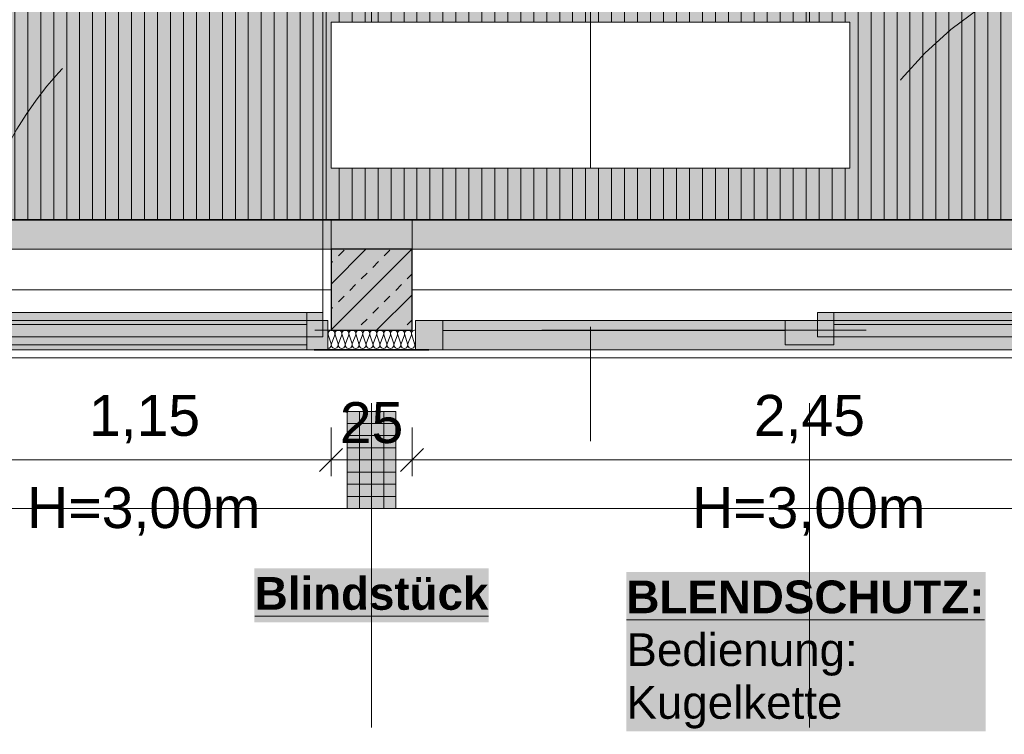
# Model space of a CAD drawing. Header units: metres. Extents: x -111 to 152, y -132 to 99.
# Tile 160 of 256: x -9.18 to -6.15, y -22.97 to -20.77. Entities that reach past the tile are written whole.
import ezdxf

# ---------------------------------------------------------------- set-up
doc = ezdxf.new("R2010")
doc.units = ezdxf.units.M
doc.header["$PDMODE"] = 1
doc.header["$PDSIZE"] = -2
for name, pattern in [('Achsen 01', [5.291531, 3.175, -1.058062, 0.352704, -0.705764]), ('gestrichelt - 01', [2, 1, -1]), ('ISO-07 Punktiert', [0.889, 0.127, -0.762]), ('Raster 01', [2, 1, -1]), ('VW-01 Strichlinie kurz', [2, 1, -1])]:
    doc.linetypes.add(name, pattern=pattern)
doc.layers.get('0').update_dxf_attribs({"lineweight": 25})
for name, color, linetype, lineweight, true_color in [('013_Beton und Stahlbetonarbeiten-000 Sichtbeton-333 Außenstütze', 5, 'Continuous', 5, 0x0000ff), ('013_Beton und Stahlbetonarbeiten-000 Sichtbeton-334 Außenwandöf', 5, 'Continuous', 5, 0x0000ff), ('014_Fassadenarbeiten-000 Aufsicht Betonfertigteile', 7, 'Continuous', 9, 0xc0c0c0), ('014_Fassadenarbeiten-330 mineralische Dämmung', 7, 'Continuous', 9, 0x666666), ('031_Metallbauarbeiten-350 Lamellendecke DS', 7, 'Continuous', 35, 0x666666), ('032_Metallarbeiten-Fenster', 7, 'Continuous', 13, 0x444444), ('AV1-Achsen', 1, 'Achsen 01', 18, 0xff0000), ('AV1-Einrichtung', 7, 'Continuous', 9, 0xa6a6a6), ('AV1-Raster', 7, 'Raster 01', 9, 0xa6a6a6)]:
    doc.layers.add(name, color=color, linetype=linetype, lineweight=lineweight, true_color=true_color)
for name, color, linetype, lineweight in [('013_Beton und Stahlbetonarbeiten-000 Unterzüge', 7, 'ISO-07 Punktiert', 13), ('013_Beton und Stahlbetonarbeiten-330 Außenstützen', 7, 'Continuous', 25), ('014_Fassadenarbeiten-330 Betonfertigteile vertikal', 7, 'Continuous', 9), ('030_Sonnenschutzarbeiten-BLENDSCHUTZ', 7, 'Continuous', 5), ('030_Sonnenschutzarbeiten-BLENDSCHUTZ  Beschriftung', 7, 'Continuous', 5), ('039_Trockenbauarbeiten-alllg.', 7, 'Continuous', 9), ('_1.35m (3D)', 7, 'Continuous', 9), ('_EG (2D)', 7, 'Continuous', 9), ('_EG - DS (2D)', 7, 'Continuous', 9), ('_GRU (2D)', 7, 'Continuous', 9), ('AV1-Schnitt Achsen', 7, 'Achsen 01', 18), ('Bemaßung-Bemaßung', 7, 'Continuous', 9), ('Keine', 7, 'Continuous', 9)]:
    doc.layers.add(name, color=color, linetype=linetype, lineweight=lineweight)
doc.layers.get('0').freeze()
doc.styles.add('Arial', font='arial.ttf')
doc.styles.add('Arial (bold)', font='arialbd.ttf')
doc.dimstyles.new('COE 50', dxfattribs={"dimtxt": 126.090495, "dimasz": 0.001414, "dimexe": 0.001, "dimexo": 0.01, "dimgap": 0.001, "dimtad": 1, "dimdec": 3, "dimtxsty": 'Arial', "dimblk": 'VW_SLASH-3', "dimblk1": 'VW_SLASH-3', "dimblk2": 'VW_SLASH-3', "dimcen": 0, "dimadec": 3, "dimazin": 0, "dimtfac": 0.8, "dimtdec": 3, "dimtix": 1, "dimtmove": 0, "dimatfit": 0, "dimldrblk": 'VW_SLASH-2', "dimfxl": 0.002, "dimfxlon": 1, "dimfrac": 2, "dimtolj": 1, "dimarcsym": 0})

# ---------------------------------------------------------------- blocks, each defined once
blk = doc.blocks.new('Group-2')
at = {"layer": 'AV1-Raster'}
for p, q in [((-8.1, -22.95), (-8.1, 1.35)), ((-6.75, -22.95), (-6.75, 1.35))]:
    blk.add_line(p, q, dxfattribs=at)
blk = doc.blocks.new('1.35m (3D)')
at = {"layer": 'AV1-Raster', "color": 7}
blk.add_blockref('Group-2', (0, 0), dxfattribs=at)
blk = doc.blocks.new('Blendschutz Beschriftung')
at = {"layer": '030_Sonnenschutzarbeiten-BLENDSCHUTZ  Beschriftung', "color": 254, "linetype": 'Continuous', "transparency": 33554559}
blk.add_solid([(-0.554, -0.1644), (0.554, -0.1644), (-0.554, 0.3267), (0.554, 0.3267)], dxfattribs=at)
at = {"layer": '030_Sonnenschutzarbeiten-BLENDSCHUTZ  Beschriftung', "insert": (-0.554, 0.3002), "char_height": 0.100872, "attachment_point": 1, "line_spacing_factor": 0.967016, "style": 'Arial (bold)'}
blk.add_mtext('{\\LBLENDSCHUTZ:}{\\fArial|b0|i0|c0|p0;\\l\\PBedienung: \\PKugelkette }', dxfattribs=at)
blk = doc.blocks.new('VW_SLASH-3')
at = {"color": 0, "linetype": 'ByBlock', "lineweight": -2, "transparency": 16777216}
blk.add_line((0, 0), (-1, 0), dxfattribs=at)
at = {"color": 0, "linetype": 'Continuous', "lineweight": 15, "transparency": 16777216, "flags": 128}
blk.add_lwpolyline([(0.5, 0.5), (-0.5, -0.5)], dxfattribs=at)
blk = doc.blocks.new('*D30')
at = {"layer": '030_Sonnenschutzarbeiten-BLENDSCHUTZ', "color": 0, "lineweight": -2}
for p, q in [((-7.975, -22.025), (-7.975, -22.175)), ((-5.525, -22.025), (-5.525, -22.175)), ((-7.9043, -22.125), (-5.5957, -22.125))]:
    blk.add_line(p, q, dxfattribs=at)
at = {"layer": 'Defpoints', "color": 0}
for p in [(-7.975, -21.36), (-5.525, -21.36), (-5.525, -22.125)]:
    blk.add_point(p, dxfattribs=at)
at = {"layer": '030_Sonnenschutzarbeiten-BLENDSCHUTZ', "color": 0, "lineweight": -2, "xscale": 0.070693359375, "yscale": 0.070693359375, "zscale": 0.070693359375, "rotation": 180}
blk.add_blockref('VW_SLASH-3', (-7.975, -22.125), dxfattribs=at)
at = {"layer": '030_Sonnenschutzarbeiten-BLENDSCHUTZ', "color": 0, "lineweight": -2, "xscale": 0.070693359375, "yscale": 0.070693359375, "zscale": 0.070693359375}
blk.add_blockref('VW_SLASH-3', (-5.525, -22.125), dxfattribs=at)
at = {"layer": '030_Sonnenschutzarbeiten-BLENDSCHUTZ', "color": 0, "lineweight": 13, "insert": (-6.75, -21.9992), "char_height": 0.12609, "attachment_point": 5, "style": 'Arial'}
blk.add_mtext('\\A1;2,45', dxfattribs=at)
blk = doc.blocks.new('VW_SLASH-2')
at = {"color": 0, "linetype": 'ByBlock', "lineweight": -2, "transparency": 16777216}
blk.add_line((0, 0), (-1, 0), dxfattribs=at)
at = {"color": 0, "linetype": 'Continuous', "lineweight": 15, "transparency": 16777216, "flags": 128}
blk.add_lwpolyline([(0.5, 0.5), (-0.5, -0.5)], dxfattribs=at)
blk = doc.blocks.new('*D31')
at = {"layer": '030_Sonnenschutzarbeiten-BLENDSCHUTZ', "color": 0, "lineweight": -2}
for p, q in [((-9.375, -22.025), (-9.375, -22.175)), ((-8.225, -22.025), (-8.225, -22.175)), ((-9.3043, -22.125), (-8.2957, -22.125))]:
    blk.add_line(p, q, dxfattribs=at)
at = {"layer": 'Defpoints', "color": 0}
for p in [(-9.375, -21.36), (-8.225, -21.36), (-8.225, -22.125)]:
    blk.add_point(p, dxfattribs=at)
at = {"layer": '030_Sonnenschutzarbeiten-BLENDSCHUTZ', "color": 0, "lineweight": -2, "xscale": 0.070693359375, "yscale": 0.070693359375, "zscale": 0.070693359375, "rotation": 180}
blk.add_blockref('VW_SLASH-3', (-9.375, -22.125), dxfattribs=at)
at = {"layer": '030_Sonnenschutzarbeiten-BLENDSCHUTZ', "color": 0, "lineweight": -2, "xscale": 0.070693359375, "yscale": 0.070693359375, "zscale": 0.070693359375}
blk.add_blockref('VW_SLASH-3', (-8.225, -22.125), dxfattribs=at)
at = {"layer": '030_Sonnenschutzarbeiten-BLENDSCHUTZ', "color": 0, "lineweight": 13, "insert": (-8.8, -21.9992), "char_height": 0.12609, "attachment_point": 5, "style": 'Arial'}
blk.add_mtext('\\A1;1,15', dxfattribs=at)
blk = doc.blocks.new('*D54')
at = {"layer": '030_Sonnenschutzarbeiten-BLENDSCHUTZ', "color": 0, "lineweight": -2}
for p, q in [((-8.225, -22.025), (-8.225, -22.175)), ((-7.975, -22.025), (-7.975, -22.175)), ((-8.2957, -22.125), (-8.3664, -22.125)), ((-7.975, -22.125), (-8.225, -22.125)), ((-7.9043, -22.125), (-7.8336, -22.125))]:
    blk.add_line(p, q, dxfattribs=at)
at = {"layer": 'Defpoints', "color": 0}
for p in [(-8.225, -21.36), (-7.975, -21.36), (-8.225, -22.125)]:
    blk.add_point(p, dxfattribs=at)
at = {"layer": '030_Sonnenschutzarbeiten-BLENDSCHUTZ', "color": 0, "lineweight": -2, "xscale": 0.070693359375, "yscale": 0.070693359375, "zscale": 0.070693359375}
blk.add_blockref('VW_SLASH-3', (-8.225, -22.125), dxfattribs=at)
at = {"layer": '030_Sonnenschutzarbeiten-BLENDSCHUTZ', "color": 0, "lineweight": -2, "xscale": 0.070693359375, "yscale": 0.070693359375, "zscale": 0.070693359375, "rotation": 180}
blk.add_blockref('VW_SLASH-3', (-7.975, -22.125), dxfattribs=at)
at = {"layer": '030_Sonnenschutzarbeiten-BLENDSCHUTZ', "color": 0, "lineweight": 13, "insert": (-8.1, -22.0106), "char_height": 0.12609, "attachment_point": 5, "style": 'Arial'}
blk.add_mtext('\\A1;25', dxfattribs=at)
blk = doc.blocks.new('*D469')
at = {"layer": 'Bemaßung-Bemaßung', "color": 0, "lineweight": -2}
for p, q in [((-10.725, -24.175), (-10.725, -24.325)), ((-8.175, -24.175), (-8.175, -24.325)), ((-8.2457, -24.275), (-10.6543, -24.275))]:
    blk.add_line(p, q, dxfattribs=at)
at = {"layer": 'Defpoints', "color": 0}
for p in [(-10.725, -22.275), (-8.175, -22.275), (-10.725, -24.275)]:
    blk.add_point(p, dxfattribs=at)
at = {"layer": 'Bemaßung-Bemaßung', "color": 0, "lineweight": -2, "xscale": 0.070693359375, "yscale": 0.070693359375, "zscale": 0.070693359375, "rotation": 180}
blk.add_blockref('VW_SLASH-3', (-10.725, -24.275), dxfattribs=at)
at = {"layer": 'Bemaßung-Bemaßung', "color": 0, "lineweight": -2, "xscale": 0.070693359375, "yscale": 0.070693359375, "zscale": 0.070693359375}
blk.add_blockref('VW_SLASH-3', (-8.175, -24.275), dxfattribs=at)
at = {"layer": 'Bemaßung-Bemaßung', "color": 0, "insert": (-9.45, -24.1492), "char_height": 0.12609, "attachment_point": 5, "style": 'Arial'}
blk.add_mtext('\\A1;2,55', dxfattribs=at)
blk = doc.blocks.new('*D470')
at = {"layer": 'Bemaßung-Bemaßung', "color": 0, "lineweight": -2}
for p, q in [((-8.175, -24.175), (-8.175, -24.325)), ((-8.025, -24.175), (-8.025, -24.325)), ((-8.2457, -24.275), (-8.3164, -24.275)), ((-8.025, -24.275), (-8.175, -24.275)), ((-7.9543, -24.275), (-7.8836, -24.275))]:
    blk.add_line(p, q, dxfattribs=at)
at = {"layer": 'Defpoints', "color": 0}
for p in [(-8.175, -22.275), (-8.025, -22.275), (-8.175, -24.275)]:
    blk.add_point(p, dxfattribs=at)
at = {"layer": 'Bemaßung-Bemaßung', "color": 0, "lineweight": -2, "xscale": 0.070693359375, "yscale": 0.070693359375, "zscale": 0.070693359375}
blk.add_blockref('VW_SLASH-3', (-8.175, -24.275), dxfattribs=at)
at = {"layer": 'Bemaßung-Bemaßung', "color": 0, "lineweight": -2, "xscale": 0.070693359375, "yscale": 0.070693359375, "zscale": 0.070693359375, "rotation": 180}
blk.add_blockref('VW_SLASH-3', (-8.025, -24.275), dxfattribs=at)
at = {"layer": 'Bemaßung-Bemaßung', "color": 0, "insert": (-8.1, -24.5931), "char_height": 0.12609, "attachment_point": 5, "style": 'Arial'}
blk.add_mtext('\\A1;15', dxfattribs=at)
blk = doc.blocks.new('*D471')
at = {"layer": 'Bemaßung-Bemaßung', "color": 0, "lineweight": -2}
for p, q in [((-8.025, -24.175), (-8.025, -24.325)), ((-5.475, -24.175), (-5.475, -24.325)), ((-5.5457, -24.275), (-7.9543, -24.275))]:
    blk.add_line(p, q, dxfattribs=at)
at = {"layer": 'Defpoints', "color": 0}
for p in [(-8.025, -22.275), (-5.475, -22.275), (-8.025, -24.275)]:
    blk.add_point(p, dxfattribs=at)
at = {"layer": 'Bemaßung-Bemaßung', "color": 0, "lineweight": -2, "xscale": 0.070693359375, "yscale": 0.070693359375, "zscale": 0.070693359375, "rotation": 180}
blk.add_blockref('VW_SLASH-3', (-8.025, -24.275), dxfattribs=at)
at = {"layer": 'Bemaßung-Bemaßung', "color": 0, "lineweight": -2, "xscale": 0.070693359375, "yscale": 0.070693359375, "zscale": 0.070693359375}
blk.add_blockref('VW_SLASH-3', (-5.475, -24.275), dxfattribs=at)
at = {"layer": 'Bemaßung-Bemaßung', "color": 0, "insert": (-6.75, -24.1492), "char_height": 0.12609, "attachment_point": 5, "style": 'Arial'}
blk.add_mtext('\\A1;2,55', dxfattribs=at)
blk = doc.blocks.new('*D562')
at = {"layer": 'Bemaßung-Bemaßung', "color": 0, "lineweight": -2}
for p, q in [((-10.675, -23.675), (-10.675, -23.825)), ((-8.225, -23.675), (-8.225, -23.825)), ((-8.2957, -23.775), (-10.6043, -23.775))]:
    blk.add_line(p, q, dxfattribs=at)
at = {"layer": 'Defpoints', "color": 0}
for p in [(-10.675, -21.475), (-8.225, -21.475), (-10.675, -23.775)]:
    blk.add_point(p, dxfattribs=at)
at = {"layer": 'Bemaßung-Bemaßung', "color": 0, "lineweight": -2, "xscale": 0.070693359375, "yscale": 0.070693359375, "zscale": 0.070693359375, "rotation": 180}
blk.add_blockref('VW_SLASH-3', (-10.675, -23.775), dxfattribs=at)
at = {"layer": 'Bemaßung-Bemaßung', "color": 0, "lineweight": -2, "xscale": 0.070693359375, "yscale": 0.070693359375, "zscale": 0.070693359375}
blk.add_blockref('VW_SLASH-3', (-8.225, -23.775), dxfattribs=at)
at = {"layer": 'Bemaßung-Bemaßung', "color": 0, "insert": (-9.45, -23.6492), "char_height": 0.12609, "attachment_point": 5, "style": 'Arial'}
blk.add_mtext('\\A1;2,45', dxfattribs=at)
blk = doc.blocks.new('*D563')
at = {"layer": 'Bemaßung-Bemaßung', "color": 0, "lineweight": -2}
for p, q in [((-8.225, -23.675), (-8.225, -23.825)), ((-7.975, -23.675), (-7.975, -23.825)), ((-8.2957, -23.775), (-8.3664, -23.775)), ((-7.975, -23.775), (-8.225, -23.775)), ((-7.9043, -23.775), (-7.8336, -23.775))]:
    blk.add_line(p, q, dxfattribs=at)
at = {"layer": 'Defpoints', "color": 0}
for p in [(-8.225, -21.475), (-7.975, -21.475), (-8.225, -23.775)]:
    blk.add_point(p, dxfattribs=at)
at = {"layer": 'Bemaßung-Bemaßung', "color": 0, "lineweight": -2, "xscale": 0.070693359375, "yscale": 0.070693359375, "zscale": 0.070693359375}
blk.add_blockref('VW_SLASH-3', (-8.225, -23.775), dxfattribs=at)
at = {"layer": 'Bemaßung-Bemaßung', "color": 0, "lineweight": -2, "xscale": 0.070693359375, "yscale": 0.070693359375, "zscale": 0.070693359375, "rotation": 180}
blk.add_blockref('VW_SLASH-3', (-7.975, -23.775), dxfattribs=at)
at = {"layer": 'Bemaßung-Bemaßung', "color": 0, "insert": (-8.1, -23.6606), "char_height": 0.12609, "attachment_point": 5, "style": 'Arial'}
blk.add_mtext('\\A1;25', dxfattribs=at)
blk = doc.blocks.new('*D564')
at = {"layer": 'Bemaßung-Bemaßung', "color": 0, "lineweight": -2}
for p, q in [((-7.975, -23.675), (-7.975, -23.825)), ((-5.525, -23.675), (-5.525, -23.825)), ((-5.5957, -23.775), (-7.9043, -23.775))]:
    blk.add_line(p, q, dxfattribs=at)
at = {"layer": 'Defpoints', "color": 0}
for p in [(-7.975, -21.475), (-5.525, -21.475), (-7.975, -23.775)]:
    blk.add_point(p, dxfattribs=at)
at = {"layer": 'Bemaßung-Bemaßung', "color": 0, "lineweight": -2, "xscale": 0.070693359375, "yscale": 0.070693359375, "zscale": 0.070693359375, "rotation": 180}
blk.add_blockref('VW_SLASH-3', (-7.975, -23.775), dxfattribs=at)
at = {"layer": 'Bemaßung-Bemaßung', "color": 0, "lineweight": -2, "xscale": 0.070693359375, "yscale": 0.070693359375, "zscale": 0.070693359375}
blk.add_blockref('VW_SLASH-3', (-5.525, -23.775), dxfattribs=at)
at = {"layer": 'Bemaßung-Bemaßung', "color": 0, "insert": (-6.75, -23.6492), "char_height": 0.12609, "attachment_point": 5, "style": 'Arial'}
blk.add_mtext('\\A1;2,45', dxfattribs=at)
blk = doc.blocks.new('Group-305')
at = {"layer": '032_Metallarbeiten-Fenster', "linetype": 'Continuous', "lineweight": 0}
for points in [[(-8.3, -21.67), (-8.3, -21.77), (-9.35, -21.77), (-9.35, -21.67)], [(-9.3, -21.745), (-9.35, -21.745), (-9.35, -21.67), (-9.3, -21.67)], [(-8.3, -21.67), (-9.3255, -21.67), (-9.3255, -21.745), (-8.3, -21.745)], [(-8.25, -21.745), (-8.3, -21.745), (-8.3, -21.67), (-8.25, -21.67)], [(-10.665, -21.785), (-10.6, -21.785), (-10.6, -21.695), (-10.665, -21.695)], [(-9.6, -21.785), (-10.6, -21.785), (-10.6, -21.695), (-9.6, -21.695)], [(-9.45, -21.785), (-9.6, -21.785), (-9.6, -21.695), (-9.45, -21.695)], [(-9.45, -21.785), (-9.3, -21.785), (-9.3, -21.695), (-9.45, -21.695)], [(-9.3, -21.785), (-8.3, -21.785), (-8.3, -21.695), (-9.3, -21.695)], [(-8.235, -21.785), (-8.3, -21.785), (-8.3, -21.695), (-8.235, -21.695)]]:
    blk.add_hatch(color=7, dxfattribs=at).paths.add_polyline_path(points)
at = {"layer": '032_Metallarbeiten-Fenster', "color": 7, "lineweight": 18}
for p, q in [((-10.6, -21.7325), (-9.6, -21.7325)), ((-8.3, -21.7075), (-9.375, -21.7075)), ((-9.3, -21.7075), (-8.3, -21.7075))]:
    blk.add_line(p, q, dxfattribs=at)
at = {"layer": '032_Metallarbeiten-Fenster', "color": 7, "linetype": 'gestrichelt - 01', "lineweight": 18, "transparency": 33554687, "flags": 128}
blk.add_lwpolyline([(-8.25, -21.67), (-8.25, -20.57, 0.414214), (-9.35, -21.67)], format="xyb", dxfattribs=at)
at = {"layer": '032_Metallarbeiten-Fenster', "color": 7, "lineweight": 18, "flags": 128}
for points in [[(-8.3, -21.67), (-8.3, -21.77), (-9.35, -21.77), (-9.35, -21.67)], [(-9.3, -21.745), (-9.35, -21.745), (-9.35, -21.67), (-9.3, -21.67)], [(-8.3, -21.67), (-9.3255, -21.67), (-9.3255, -21.745), (-8.3, -21.745)], [(-8.25, -21.745), (-8.3, -21.745), (-8.3, -21.67), (-8.25, -21.67)], [(-10.665, -21.785), (-10.6, -21.785), (-10.6, -21.695), (-10.665, -21.695)], [(-9.6, -21.785), (-10.6, -21.785), (-10.6, -21.695), (-9.6, -21.695)], [(-9.45, -21.785), (-9.6, -21.785), (-9.6, -21.695), (-9.45, -21.695)], [(-9.45, -21.785), (-9.3, -21.785), (-9.3, -21.695), (-9.45, -21.695)], [(-9.3, -21.785), (-8.3, -21.785), (-8.3, -21.695), (-9.3, -21.695)], [(-8.235, -21.785), (-8.3, -21.785), (-8.3, -21.695), (-8.235, -21.695)]]:
    blk.add_lwpolyline(points, close=True, dxfattribs=at)
blk = doc.blocks.new('Group-384')
at = {"layer": '014_Fassadenarbeiten-330 mineralische Dämmung', "transparency": 33554687, "flags": 128}
for points in [[(15.3239, -23.284, 0.513088), (15.3342, -23.27), (15.3252, -23.242, -1.372995), (15.3456, -23.242), (15.3353, -23.27, 1.372583), (15.3557, -23.27), (15.3467, -23.242, -1.372995), (15.3671, -23.242), (15.3567, -23.27, 1.372583), (15.3771, -23.27)], [(15.3353, -23.27, 1.372583), (15.3557, -23.27), (15.3467, -23.242, -1.372995), (15.3671, -23.242), (15.3567, -23.27, 1.372583), (15.3771, -23.27), (15.3681, -23.242, -1.372995), (15.3885, -23.242), (15.3782, -23.27, 1.372583), (15.3986, -23.27), (15.3896, -23.242, -1.372995), (15.41, -23.242), (15.3996, -23.27, 1.372583), (15.42, -23.27), (15.411, -23.242, -1.372995), (15.4314, -23.242), (15.4211, -23.27, 1.372583), (15.4415, -23.27), (15.4325, -23.242, -1.372995), (15.4529, -23.242), (15.4425, -23.27, 1.372583), (15.4629, -23.27), (15.4539, -23.242, -1.372995), (15.4743, -23.242), (15.464, -23.27, 1.372583), (15.4844, -23.27), (15.4754, -23.242, -1.372995), (15.4958, -23.242), (15.4854, -23.27, 1.372583), (15.5058, -23.27), (15.4968, -23.242, -1.372995), (15.5172, -23.242), (15.5069, -23.27, 1.372583), (15.5273, -23.27), (15.5183, -23.242, -1.372995), (15.5387, -23.242), (15.5283, -23.27, 1.372583), (15.5487, -23.27), (15.5397, -23.242, -1.372995), (15.5601, -23.242), (15.5498, -23.27, 1.372583), (15.5702, -23.27), (15.5612, -23.242, -1.372995), (15.5816, -23.242)], [(15.5283, -23.27, 0.324435), (15.5322, -23.282, 0.324435), (15.5448, -23.282, 0.324435), (15.5487, -23.27), (15.5397, -23.242, -0.324488), (15.5436, -23.23, -0.324488), (15.5562, -23.23, -0.324488), (15.5601, -23.242), (15.5498, -23.27, 0.324435), (15.5537, -23.282, 0.324435), (15.5663, -23.282, 0.324435), (15.5702, -23.27), (15.5612, -23.242, -0.324488), (15.5651, -23.23, -0.324488), (15.5777, -23.23, -0.324488), (15.5816, -23.242), (15.5712, -23.27, 0.324435), (15.5751, -23.282, 0.324435), (15.5877, -23.282, 0.324435), (15.5916, -23.27), (15.5826, -23.242, -0.540253), (15.5939, -23.228)], [(15.5939, -23.2791, -0.225321), (15.5927, -23.27), (15.5939, -23.2667)]]:
    blk.add_lwpolyline(points, format="xyb", dxfattribs=at)
blk = doc.blocks.new('Group-388')
at = {"layer": '014_Fassadenarbeiten-330 mineralische Dämmung', "transparency": 33554687}
blk.add_blockref('Group-384', (0, 0), dxfattribs=at)
blk = doc.blocks.new('Parametric Object-49')
at = {"layer": '014_Fassadenarbeiten-330 mineralische Dämmung', "color": 7, "transparency": 33554687}
blk.add_blockref('Group-388', (0, 0), dxfattribs=at)
at = {"layer": '014_Fassadenarbeiten-330 mineralische Dämmung', "color": 0, "flags": 1}
for tag in ['IFC_UUID', 'instanceID', 'prm0_name', 'prm0_type', 'prm0_value', 'prm1_name', 'prm1_type', 'prm1_value', 'prm2_name', 'prm2_type', 'prm2_value', 'prm3_name', 'prm3_type', 'prm3_value', 'prm4_name', 'prm4_type', 'prm4_value', 'prm5_name', 'prm5_type', 'prm5_value', 'prm6_name', 'prm6_type', 'prm6_value']:
    blk.add_attdef(tag, (-8.235, -21.7835), '', height=0.00018, dxfattribs=at)
blk = doc.blocks.new('Group-389')
at = {"layer": '032_Metallarbeiten-Fenster', "linetype": 'Continuous', "lineweight": 0}
for points in [[(-6.675, -21.745), (-6.725, -21.745), (-6.725, -21.67), (-6.675, -21.67)], [(-5.645, -21.745), (-6.675, -21.745), (-6.675, -21.67), (-5.645, -21.67)], [(-5.595, -21.745), (-5.645, -21.745), (-5.645, -21.67), (-5.595, -21.67)], [(-7.965, -21.785), (-7.88, -21.785), (-7.88, -21.695), (-7.965, -21.695)], [(-5.62, -21.695), (-5.62, -21.785), (-7.88, -21.785), (-7.88, -21.695)], [(-6.675, -21.77), (-6.825, -21.77), (-6.825, -21.695), (-6.675, -21.695)], [(-5.535, -21.785), (-5.62, -21.785), (-5.62, -21.695), (-5.535, -21.695)]]:
    blk.add_hatch(color=7, dxfattribs=at).paths.add_polyline_path(points)
at = {"layer": '032_Metallarbeiten-Fenster', "color": 7, "linetype": 'gestrichelt - 01', "lineweight": 18, "transparency": 33554687}
blk.add_line((-5.595, -21.67), (-5.595, -20.54), dxfattribs=at)
at = {"layer": '032_Metallarbeiten-Fenster', "color": 7, "lineweight": 18}
for p, q in [((-7.88, -21.7262), (-6.825, -21.7262)), ((-5.645, -21.7075), (-6.675, -21.7075))]:
    blk.add_line(p, q, dxfattribs=at)
at = {"layer": '032_Metallarbeiten-Fenster', "color": 7, "lineweight": 18, "flags": 128}
for points in [[(-6.675, -21.745), (-6.725, -21.745), (-6.725, -21.67), (-6.675, -21.67)], [(-5.645, -21.745), (-6.675, -21.745), (-6.675, -21.67), (-5.645, -21.67)], [(-5.595, -21.745), (-5.645, -21.745), (-5.645, -21.67), (-5.595, -21.67)], [(-7.965, -21.785), (-7.88, -21.785), (-7.88, -21.695), (-7.965, -21.695)], [(-5.62, -21.695), (-5.62, -21.785), (-7.88, -21.785), (-7.88, -21.695)], [(-6.675, -21.77), (-6.825, -21.77), (-6.825, -21.695), (-6.675, -21.695)], [(-5.535, -21.785), (-5.62, -21.785), (-5.62, -21.695), (-5.535, -21.695)]]:
    blk.add_lwpolyline(points, close=True, dxfattribs=at)
at = {"layer": '032_Metallarbeiten-Fenster', "color": 7, "linetype": 'gestrichelt - 01', "lineweight": 18, "transparency": 33554687}
blk.add_arc((-5.595, -21.67), 1.13, 90.0004, 180, dxfattribs=at)
blk = doc.blocks.new('Group-719')
at = {"layer": 'AV1-Achsen'}
blk.add_line((-43.35, -21.6), (4.2, -21.6), dxfattribs=at)
blk = doc.blocks.new('Group-727')
at = {"layer": 'AV1-Schnitt Achsen'}
blk.add_line((-7.425, -26.3), (-7.425, 4.7), dxfattribs=at)
blk = doc.blocks.new('GRU (2D)')
at = {"layer": 'AV1-Achsen', "color": 7}
blk.add_blockref('Group-719', (0, 0), dxfattribs=at)
at = {"layer": 'AV1-Schnitt Achsen', "color": 7}
blk.add_blockref('Group-727', (0, 0), dxfattribs=at)
blk = doc.blocks.new('EG - DS (2D)')
at = {"layer": '030_Sonnenschutzarbeiten-BLENDSCHUTZ', "linetype": 'Continuous', "lineweight": 0, "transparency": 33554610}
for color, points in [(161, [(-8.225, -21.475), (-8.225, -21.385), (-9.375, -21.385), (-9.375, -21.475)]), (30, [(-8.225, -21.385), (-7.975, -21.385), (-7.975, -21.475), (-8.225, -21.475)]), (161, [(-5.525, -21.385), (-7.975, -21.385), (-7.975, -21.475), (-5.525, -21.475)])]:
    blk.add_hatch(color=color, dxfattribs=at).paths.add_polyline_path(points)
at = {"layer": '031_Metallbauarbeiten-350 Lamellendecke DS', "linetype": 'Continuous', "lineweight": 0, "transparency": 33554508}
blk.add_hatch(color=254, dxfattribs=at).paths.add_polyline_path([(-9.375, -16.2246), (-5.525, -16.2246), (-5.525, -21.385), (-9.375, -21.385)])
at = {"layer": '031_Metallbauarbeiten-350 Lamellendecke DS', "linetype": 'Continuous', "lineweight": 9, "transparency": 33554508}
h = blk.add_hatch(dxfattribs=at)
h.set_pattern_fill('Lamellendecke', color=252, style=0, pattern_type=2)
h.set_pattern_definition([(90, (0, 0), (0.04, 0), [])])
h.paths.add_polyline_path([(-9.375, -16.2246), (-5.525, -16.2246), (-5.525, -21.385), (-9.375, -21.385)])
at = {"layer": '030_Sonnenschutzarbeiten-BLENDSCHUTZ', "color": 251, "lineweight": 13, "flags": 128}
for points in [[(-8.225, -21.475), (-8.225, -21.385), (-9.375, -21.385), (-9.375, -21.475)], [(-8.225, -21.385), (-7.975, -21.385), (-7.975, -21.475), (-8.225, -21.475)], [(-5.525, -21.385), (-7.975, -21.385), (-7.975, -21.475), (-5.525, -21.475)]]:
    blk.add_lwpolyline(points, close=True, dxfattribs=at)
at = {"layer": '030_Sonnenschutzarbeiten-BLENDSCHUTZ', "color": 30, "transparency": 33554610}
blk.add_solid([(-8.4611, -22.6254), (-7.7389, -22.6254), (-8.4611, -22.4589), (-7.7389, -22.4589)], dxfattribs=at)
blk.add_solid([(-8.4611, -22.6254), (-7.7389, -22.6254), (-8.4611, -22.4589), (-7.7389, -22.4589)], dxfattribs=at)
at = {"layer": '031_Metallbauarbeiten-350 Lamellendecke DS', "flags": 128}
blk.add_lwpolyline([(-9.375, -16.2246), (-5.525, -16.2246), (-5.525, -21.385), (-9.375, -21.385)], close=True, dxfattribs=at)
at = {"layer": '030_Sonnenschutzarbeiten-BLENDSCHUTZ  Beschriftung', "color": 7}
blk.add_blockref('Blendschutz Beschriftung', (-6.7602, -22.7967), dxfattribs=at)
at = {"layer": '030_Sonnenschutzarbeiten-BLENDSCHUTZ', "color": 7, "char_height": 0.12609, "attachment_point": 1, "line_spacing_factor": 0.969122, "style": 'Arial'}
for insert in [(-9.1621, -22.2087), (-7.1121, -22.2087)]:
    blk.add_mtext('H=3,00m', dxfattribs=dict(at, insert=insert))
at = {"layer": '030_Sonnenschutzarbeiten-BLENDSCHUTZ', "color": 7, "insert": (-8.1, -22.4858), "char_height": 0.100872, "width": 0.722129, "attachment_point": 2, "line_spacing_factor": 0.969122, "style": 'Arial (bold)'}
blk.add_mtext('{\\LB}{\\Llindstück }', dxfattribs=at)
at = {"layer": '030_Sonnenschutzarbeiten-BLENDSCHUTZ', "color": 7, "lineweight": 13}
for base, p1, p2, text, picture, middle in [((-8.225, -22.125), (-9.375, -21.36), (-8.225, -21.36), '1,15', '*D31', (-8.8, -21.9992)), ((-5.525, -22.125), (-7.975, -21.36), (-5.525, -21.36), '2,45', '*D30', (-6.75, -21.9992))]:
    dim = blk.add_linear_dim(base=base, p1=p1, p2=p2, text=text, dimstyle='COE 50', override={"dimtxt": 0.12609, "dimasz": 0.070693, "dimexe": 0.05, "dimgap": 0.05, "dimpost": '<>', "dimtxsty": 'Arial', "dimtmove": 2, "dimfxl": 0.1}, dxfattribs=at)
    dim.commit()
    dim.dimension.update_dxf_attribs({"geometry": picture, "text_midpoint": middle})
at = {"layer": '030_Sonnenschutzarbeiten-BLENDSCHUTZ', "color": 251, "lineweight": 13}
dim = blk.add_linear_dim(base=(-8.225, -22.125), p1=(-7.975, -21.36), p2=(-8.225, -21.36), text='25', dimstyle='COE 50', override={"dimtxt": 0.12609, "dimasz": 0.070693, "dimexe": 0.05, "dimgap": 0.05, "dimpost": '<>', "dimtxsty": 'Arial', "dimtmove": 2, "dimfxl": 0.1}, dxfattribs=at)
dim.commit()
dim.dimension.update_dxf_attribs({"geometry": '*D54', "text_midpoint": (-8.1, -22.0106)})
blk = doc.blocks.new('EG (2D)')
at = {"layer": '013_Beton und Stahlbetonarbeiten-330 Außenstützen', "linetype": 'Continuous', "lineweight": 0, "true_color": 0xc0c0c0}
blk.add_hatch(color=9, dxfattribs=at).paths.add_polyline_path([(-7.975, -21.475), (-8.225, -21.475), (-8.225, -21.725), (-7.975, -21.725)])
at = {"layer": '013_Beton und Stahlbetonarbeiten-330 Außenstützen', "linetype": 'Continuous', "lineweight": 13}
h = blk.add_hatch(dxfattribs=at)
h.set_pattern_fill('Stahlbeton', color=251, style=0, pattern_type=2)
h.set_pattern_definition([(45, (0, 0), (0.07071068, -0.07071068), [0.025, -0.025])])
h.paths.add_polyline_path([(-7.975, -21.475), (-8.225, -21.475), (-8.225, -21.725), (-7.975, -21.725)])
h = blk.add_hatch(dxfattribs=at)
h.set_pattern_fill('Stahlbeton-1', color=251, style=0, pattern_type=2)
h.set_pattern_definition([(-135, (0.03106, -0.03313), (0.07071068, -0.07071068), [])])
h.paths.add_polyline_path([(-7.975, -21.475), (-8.225, -21.475), (-8.225, -21.725), (-7.975, -21.725)])
at = {"layer": '014_Fassadenarbeiten-330 Betonfertigteile vertikal', "linetype": 'Continuous', "lineweight": 0}
blk.add_hatch(color=9, dxfattribs=at).paths.add_polyline_path([(-8.025, -21.975), (-8.175, -21.975), (-8.175, -22.275), (-8.025, -22.275)])
at = {"layer": '014_Fassadenarbeiten-330 Betonfertigteile vertikal', "linetype": 'Continuous', "lineweight": 9}
h = blk.add_hatch(dxfattribs=at)
h.set_pattern_fill('Stahlbetonfertigteil', color=8, style=0, pattern_type=2)
h.set_pattern_definition([(-90, (0, 0), (0.0375, 0), [])])
h.paths.add_polyline_path([(-8.025, -21.975), (-8.175, -21.975), (-8.175, -22.275), (-8.025, -22.275)])
at = {"layer": '014_Fassadenarbeiten-330 Betonfertigteile vertikal', "linetype": 'Continuous', "lineweight": 13}
h = blk.add_hatch(dxfattribs=at)
h.set_pattern_fill('Stahlbetonfertigteil-1', color=8, style=0, pattern_type=2)
h.set_pattern_definition([(0, (0, 0), (2e-18, -0.0375), [])])
h.paths.add_polyline_path([(-8.025, -21.975), (-8.175, -21.975), (-8.175, -22.275), (-8.025, -22.275)])
at = {"layer": '032_Metallarbeiten-Fenster', "linetype": 'Continuous', "lineweight": 0, "transparency": 33554687}
blk.add_hatch(color=181, dxfattribs=at).paths.add_polyline_path([(-8.2769, -21.7843), (-7.9231, -21.7843), (-7.9231, -21.7863), (-8.2769, -21.7863)])
at = {"layer": '013_Beton und Stahlbetonarbeiten-000 Sichtbeton-333 Außenstütze', "color": 30}
blk.add_solid([(-8.225, -21.475), (-7.975, -21.475), (-8.175, -21.525), (-8.025, -21.525)], dxfattribs=at)
at = {"layer": '013_Beton und Stahlbetonarbeiten-000 Sichtbeton-334 Außenwandöf', "color": 30}
for points in [[(-8.225, -21.725), (-8.225, -21.475), (-8.175, -21.725), (-8.175, -21.525)], [(-8.025, -21.725), (-8.025, -21.525), (-7.975, -21.725), (-7.975, -21.475)]]:
    blk.add_solid(points, dxfattribs=at)
at = {"layer": '013_Beton und Stahlbetonarbeiten-000 Unterzüge', "linetype": 'VW-01 Strichlinie kurz', "flags": 128}
for points in [[(-10.675, -21.725), (-10.675, -21.475), (-8.225, -21.475), (-8.225, -21.725)], [(-7.975, -21.725), (-7.975, -21.475), (-5.525, -21.475), (-5.525, -21.725)]]:
    blk.add_lwpolyline(points, close=True, dxfattribs=at)
at = {"layer": '013_Beton und Stahlbetonarbeiten-330 Außenstützen', "flags": 128}
blk.add_lwpolyline([(-7.975, -21.475), (-8.225, -21.475), (-8.225, -21.725), (-7.975, -21.725)], close=True, dxfattribs=at)
at = {"layer": '014_Fassadenarbeiten-000 Aufsicht Betonfertigteile', "flags": 128}
blk.add_lwpolyline([(-39.455, -21.905), (-39.124, -21.905), (-39.124, -21.81), (-22.976, -21.81), (-22.976, -21.905), (-18.9, -21.905), (-18.9, -21.81), (-0.026, -21.81), (-0.026, -21.905), (0.305, -21.905), (0.675, -22.275), (-39.825, -22.275)], close=True, dxfattribs=at)
at = {"layer": '014_Fassadenarbeiten-330 Betonfertigteile vertikal', "flags": 128}
blk.add_lwpolyline([(-8.025, -21.975), (-8.175, -21.975), (-8.175, -22.275), (-8.025, -22.275)], close=True, dxfattribs=at)
at = {"layer": '032_Metallarbeiten-Fenster', "color": 7, "linetype": 'Continuous', "lineweight": 9, "transparency": 33554687, "flags": 128}
blk.add_lwpolyline([(-8.2769, -21.7843), (-7.9231, -21.7843), (-7.9231, -21.7863), (-8.2769, -21.7863)], close=True, dxfattribs=at)
at = {"layer": '039_Trockenbauarbeiten-alllg.'}
for p, q in [((-10.675, -21.6), (-8.225, -21.6)), ((-7.975, -21.6), (-5.525, -21.6))]:
    blk.add_line(p, q, dxfattribs=at)
at = {"layer": 'Keine', "color": 9, "linetype": 'Continuous', "lineweight": 13, "flags": 128}
blk.add_lwpolyline([(-39.825, 0.675), (0.675, 0.675), (0.675, -22.275), (-39.825, -22.275)], close=True, dxfattribs=at)
at = {"layer": '014_Fassadenarbeiten-330 mineralische Dämmung'}
blk.add_blockref('Parametric Object-49', (-23.5589, 1.503), dxfattribs=at)
at = {"layer": 'Bemaßung-Bemaßung'}
for base, p1, p2, text, override, picture, middle in [((-10.675, -23.775), (-8.225, -21.475), (-10.675, -21.475), '2,45', {"dimtxt": 0.12609, "dimasz": 0.070693, "dimexe": 0.05, "dimgap": 0.05, "dimpost": '<>', "dimtxsty": 'Arial', "dimtmove": 2, "dimfxl": 0.1}, '*D562', (-9.45, -23.6492)), ((-8.225, -23.775), (-7.975, -21.475), (-8.225, -21.475), '25', {"dimtxt": 0.12609, "dimasz": 0.070693, "dimexe": 0.05, "dimgap": 0.05, "dimpost": '<>', "dimtxsty": 'Arial', "dimtmove": 2, "dimfxl": 0.1}, '*D563', (-8.1, -23.6606)), ((-7.975, -23.775), (-5.525, -21.475), (-7.975, -21.475), '2,45', {"dimtxt": 0.12609, "dimasz": 0.070693, "dimexe": 0.05, "dimgap": 0.05, "dimpost": '<>', "dimtxsty": 'Arial', "dimtmove": 2, "dimfxl": 0.1}, '*D564', (-6.75, -23.6492)), ((-10.725, -24.275), (-8.175, -22.275), (-10.725, -22.275), '2,55', {"dimtxt": 0.12609, "dimasz": 0.070693, "dimexe": 0.05, "dimgap": 0.05, "dimpost": '<>', "dimtxsty": 'Arial', "dimtmove": 2, "dimfxl": 0.1}, '*D469', (-9.45, -24.1492)), ((-8.175, -24.275), (-8.025, -22.275), (-8.175, -22.275), '15', {"dimtxt": 0.12609, "dimasz": 0.070693, "dimexe": 0.05, "dimgap": 0.05, "dimpost": '<>', "dimtxsty": 'Arial', "dimtix": 0, "dimtmove": 2, "dimfxl": 0.1}, '*D470', (-8.1, -24.5931)), ((-8.025, -24.275), (-5.475, -22.275), (-8.025, -22.275), '2,55', {"dimtxt": 0.12609, "dimasz": 0.070693, "dimexe": 0.05, "dimgap": 0.05, "dimpost": '<>', "dimtxsty": 'Arial', "dimtmove": 2, "dimfxl": 0.1}, '*D471', (-6.75, -24.1492))]:
    dim = blk.add_linear_dim(base=base, p1=p1, p2=p2, text=text, dimstyle='COE 50', override=override, dxfattribs=at)
    dim.commit()
    dim.dimension.update_dxf_attribs({"geometry": picture, "text_midpoint": middle})
at = {"color": 255, "transparency": 33554559}
blk.add_wipeout([(-7.425, -20.775), (-6.625, -20.775), (-6.625, -21.225), (-7.425, -21.225)], dxfattribs=at).dxf.layer = 'AV1-Einrichtung'
at = {"layer": 'AV1-Einrichtung', "flags": 128}
blk.add_lwpolyline([(-7.425, -20.775), (-6.625, -20.775), (-6.625, -21.225), (-7.425, -21.225)], close=True, dxfattribs=at)
at = {"color": 255, "transparency": 33554559}
blk.add_wipeout([(-8.225, -20.775), (-7.425, -20.775), (-7.425, -21.225), (-8.225, -21.225)], dxfattribs=at).dxf.layer = 'AV1-Einrichtung'
at = {"layer": 'AV1-Einrichtung', "flags": 128}
blk.add_lwpolyline([(-8.225, -20.775), (-7.425, -20.775), (-7.425, -21.225), (-8.225, -21.225)], close=True, dxfattribs=at)
at = {"layer": '032_Metallarbeiten-Fenster', "color": 7}
for name in ['Group-389', 'Group-305']:
    blk.add_blockref(name, (0, 0), dxfattribs=at)

msp = doc.modelspace()

# ---------------------------------------------------------------- block references
at = {"layer": '_1.35m (3D)'}
msp.add_blockref('1.35m (3D)', (0, 0), dxfattribs=at)

# ---------------------------------------------------------------- next in the draw order: block references
at = {"layer": '_EG - DS (2D)'}
msp.add_blockref('EG - DS (2D)', (0, 0), dxfattribs=at)

# ---------------------------------------------------------------- next in the draw order: block references
at = {"layer": '_EG (2D)'}
msp.add_blockref('EG (2D)', (0, 0), dxfattribs=at)

# ---------------------------------------------------------------- next in the draw order: block references
at = {"layer": '_GRU (2D)'}
msp.add_blockref('GRU (2D)', (0, 0), dxfattribs=at)

doc.saveas('drawing.dxf')
